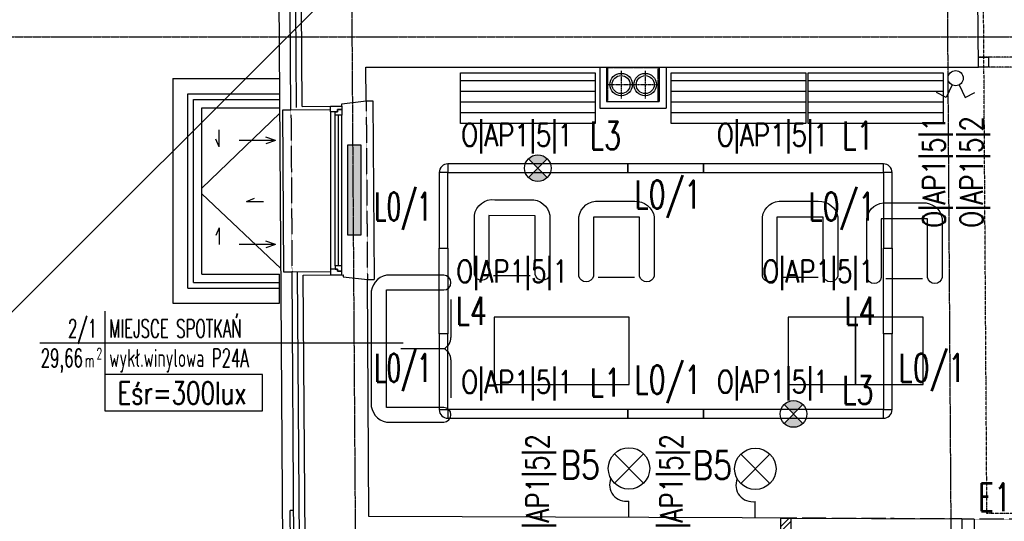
# Model space of a CAD drawing. Header units: inches. Extents: x -281236 to -70395, y 38777 to 102341.
# Tile 71 of 244: x -143032 to -142156, y 48555 to 49002. Entities that reach past the tile are written whole.
import ezdxf
from ezdxf.enums import TextEntityAlignment as Align

# ---------------------------------------------------------------- set-up
doc = ezdxf.new("R2010")
doc.units = ezdxf.units.IN
doc.header["$MEASUREMENT"] = 0
for name, pattern in [('CENTER', [2, 1.25, -0.25, 0.25, -0.25]), ('DASHDOT', [1, 0.5, -0.25, 0, -0.25]), ('DASHED2', [0.375, 0.25, -0.125]), ('DIVIDE', [31.75, 12.7, -6.35, 0, -6.35, 0, -6.35]), ('HIDDEN', [0.375, 0.25, -0.125])]:
    doc.linetypes.add(name, pattern=pattern)
doc.layers.get('0').update_dxf_attribs({"color": 101})
for name, color, linetype in [('Cieniutko', 8, 'Continuous'), ('cokół_widok', 255, 'Continuous'), ('Drz---drzwi', 5, 'Continuous'), ('E-80', 6, 'Continuous'), ('E-90', 6, 'Continuous'), ('E-OPIS-POM', 6, 'Continuous'), ('E35', 6, 'Continuous'), ('Ele-balustrada', 64, 'Continuous'), ('Ins-went-opis', 141, 'Continuous'), ('m-went-nawiew', 152, 'Continuous'), ('m-went-wywiew', 1, 'Continuous'), ('Okn---okna', 5, 'Continuous'), ('Os-osie glowne', 8, 'CENTER'), ('Sc-cegla pelna', 32, 'Continuous'), ('Sc-cegla pelna-hatch', 8, 'Continuous'), ('Sc-gazobeton', 45, 'Continuous'), ('Sc-gk', 120, 'Continuous'), ('Sc-izolacja term-obrys', 132, 'Continuous'), ('Sc-izolacja term-styropian', 151, 'STYROPIAN-KA'), ('Sc-kamien', 31, 'Continuous'), ('Sc-nad', 5, 'DASHED2'), ('Sc-nadproza kon', 5, 'DASHED2'), ('studzienki_widok', 52, 'Continuous'), ('Suf-widok', 8, 'Continuous'), ('W-idok', 9, 'Continuous'), ('W-otwor-strop', 126, 'Continuous'), ('Wym-wew', 8, 'Continuous'), ('Wyp-grzejniki', 56, 'Continuous'), ('Wyp-meble', 155, 'Continuous')]:
    doc.layers.add(name, color=color, linetype=linetype)
doc.layers.get('Wym-wew').off()
doc.styles.add('KA wymiar', font='romans.shx', dxfattribs={"width": 0.6})
doc.styles.add('ROMANS', font='romans', dxfattribs={"width": 0.85})
doc.linetypes.add('BATTING', pattern='A,0.0001,-0.1,[134,ltypeshp.shx,S=0.1,R=0,X=-0.1,Y=0],-0.2,[134,ltypeshp.shx,S=0.1,R=180,X=0.1,Y=0],-0.1', length=0.4001)
doc.linetypes.add('STYROPIAN-KA', pattern='A,0.0001,-0.1,[135,ltypeshp.shx,S=0.1,R=0,X=-0.1,Y=0],0,[135,ltypeshp.shx,S=0.1,R=180,X=0.1,Y=0],-0.1', length=0.2001)

# ---------------------------------------------------------------- blocks, each defined once
blk = doc.blocks.new('regal 45x120')
at = {"layer": 'Wyp-meble'}
for p, q in [((120, 38.1), (0, 38.1)), ((120, 28.575), (0, 28.575)), ((120, 19.05), (0, 19.05)), ((120, 9.525), (0, 9.525))]:
    blk.add_line(p, q, dxfattribs=at)
blk.add_lwpolyline([(0, 45), (120, 45), (120, 0), (0, 0)], close=True, dxfattribs=at)
blk = doc.blocks.new('fotel_podstawowy')
at = {"layer": 'Wyp-meble'}
blk.add_lwpolyline([(12.85, -0.22), (12.85, -52.66, -0.814277), (0, -52.66), (0, 0, -0.403655), (18.07, 13.93), (49.65, 13.93, -0.380123), (67.07, 0), (67.07, -52.66, -0.804356), (54, -52.66), (54, -0.31)], format="xyb", close=True, dxfattribs=at)
blk.add_lwpolyline([(17.04, -53.55), (49.55, -53.55)], dxfattribs=at)
blk = doc.blocks.new('podowojna kanapa')
at = {"layer": 'Wyp-meble'}
for p, q in [((57.43, -21.55), (57.43, -55.47)), ((57.43, -75.42), (57.43, -109.34))]:
    blk.add_line(p, q, dxfattribs=at)
blk.add_lwpolyline([(51.04, -130.89, 0.969502), (51.04, -117.72), (0, -117.72), (0, -13.17), (51.04, -13.17, 0.969502), (51.04, 0), (0, 0, 0.371033), (-13.56, -17.16), (-13.56, -113.73, 0.371033), (0, -130.89)], format="xyb", close=True, dxfattribs=at)
blk.add_lwpolyline([(51.44, -65.44), (12.76, -65.44)], dxfattribs=at)
for centre, start, end in [((46.02, -55.41), 298.40278, 359.70383), ((46.02, -75.48), 0.29617, 61.59722)]:
    blk.add_arc(centre, 11.41, start, end, dxfattribs=at)
blk = doc.blocks.new('pow')
for p, q in [((0, 0.523), (0, -0.523)), ((-1.075, 0), (1.78, 0))]:
    blk.add_line(p, q)
at = {"style": 'KA wymiar', "width": 0.6}
for s, height, p in [('2', 0.18, (-0.139, -0.27)), ('m', 0.21, (-0.333, -0.401))]:
    blk.add_text(s, height=height, dxfattribs=at).set_placement(p)
for tag, p in [('01', (-0.131, 0.084)), ('000.00', (-0.364, -0.401))]:
    blk.add_attdef(tag, text='', height=0.3, dxfattribs=at).set_placement(p, align=Align.RIGHT)
for tag, p in [('POMIESZCZENIE', (0.071, 0.084)), ('POSADZKA', (0.071, -0.401))]:
    blk.add_attdef(tag, p, '', height=0.3, dxfattribs=at)
blk = doc.blocks.new('E_WYPUSTL')
at = {"layer": 'E35'}
for p, q in [((0.2712, -0.1149), (0.501, 0.1149)), ((0.2712, 0.1149), (0.501, -0.1149)), ((0, 0), (0.1298, 0))]:
    blk.add_line(p, q, dxfattribs=at)
blk.add_circle((0.3861, 0), 0.1625, dxfattribs=at)
blk.add_arc((0.2579, 0.0218), 0.13, 67.68308, 189.66515, dxfattribs=at)
blk = doc.blocks.new('_DKGJHF')
at = {"ltscale": 7}
for p, q in [((-21.08, -77), (35.92, -77)), ((-5, -147.5), (-105, -147.5)), ((-5, -145.5), (-104.98, -145.5))]:
    blk.add_line(p, q, dxfattribs=at)
for points in [[(5, -7.5), (5, 0), (-5, 0), (-5, -7.5)], [(5, -155), (5, -147.5), (-5, -147.5), (-5, -155)]]:
    blk.add_lwpolyline(points, close=True, dxfattribs=at)
for points in [[(-45, -7.5), (-5, -7.5)], [(-5, -147.5), (-5, -7.5)]]:
    blk.add_lwpolyline(points, dxfattribs=at)
for centre, radius, start, end in [((-5, -7.5), 40, 180, 270), ((-5, -147.5), 100, 90, 180)]:
    blk.add_arc(centre, radius, start, end)
blk = doc.blocks.new('ramiak_okna')
at = {"layer": 'Okn---okna'}
for p, q in [((145, 10), (5, 10)), ((8, 6), (142, 6)), ((8, 3), (142, 3)), ((8, 0), (142, 0))]:
    blk.add_line(p, q, dxfattribs=at)
for points in [[(5, 10), (0, 10), (0, 0), (3, 0), (3, 4), (5, 4)], [(145, 10), (150, 10), (150, 0), (147, 0), (147, 4), (145, 4)], [(8, 6), (5, 6), (5, 4), (3, 4), (3, 0), (5, 0), (8, 0)], [(142, 6), (145, 6), (145, 4), (147, 4), (147, 0), (145, 0), (142, 0)]]:
    blk.add_lwpolyline(points, close=True, dxfattribs=at)
blk = doc.blocks.new('0630_STRZAŁKA')
at = {"ltscale": 0.5}
for points in [[(0, 0), (-3.03, -8.56)], [(0, 0), (0, -32.43)], [(0, 0), (3.03, -8.56)]]:
    blk.add_lwpolyline(points, dxfattribs=at)
blk = doc.blocks.new('W160')
at = {"layer": 'm-went-wywiew', "color": 254, "linetype": 'HIDDEN'}
for p, q in [((-141996.39, 41106.12), (-141996.39, 41081.57)), ((-142008.66, 41093.85), (-141984.11, 41093.85))]:
    blk.add_line(p, q, dxfattribs=at)
at = {"layer": 'm-went-wywiew', "color": 254}
blk.add_circle((-141996.39, 41093.85), 10, dxfattribs=at)
at = {"layer": 'm-went-wywiew'}
blk.add_circle((-141996.39, 41093.85), 8, dxfattribs=at)
blk = doc.blocks.new('N160')
at = {"layer": 'm-went-nawiew', "color": 254, "linetype": 'HIDDEN'}
for p, q in [((-141996.39, 41075.72), (-141996.39, 41051.17)), ((-142008.66, 41063.44), (-141984.11, 41063.44))]:
    blk.add_line(p, q, dxfattribs=at)
at = {"layer": 'm-went-nawiew', "color": 254}
blk.add_circle((-141996.39, 41063.44), 10, dxfattribs=at)
at = {"layer": 'm-went-nawiew'}
blk.add_circle((-141996.39, 41063.44), 8, dxfattribs=at)
blk = doc.blocks.new('studzienka_widok')
at = {"layer": 'Ele-balustrada'}
for p, q in [((13.5, -186.5), (13.5, -13.5)), ((13.5, -13.5), (95, -13.5)), ((18.5, -181.5), (18.5, -18.5)), ((18.5, -18.5), (95, -18.5)), ((18.5, -181.5), (95, -181.5)), ((13.5, -186.5), (95, -186.5))]:
    blk.add_line(p, q, dxfattribs=at)
at = {"layer": 'studzienki_widok'}
for p, q in [((0, 0), (0, -200)), ((0, 0), (95, 0)), ((95, 0), (95, -26)), ((26, -174), (26, -26)), ((26, -26), (95, -26)), ((26, -174), (95, -174)), ((95, -200), (95, -174)), ((0, -200), (26, -200)), ((0, -200), (95, -200))]:
    blk.add_line(p, q, dxfattribs=at)
blk = doc.blocks.new('_vxkdjhgkljhkgjhk')
for q in [(14, 6), (30.2, 0)]:
    blk.add_line((0, 0), q)
blk = doc.blocks.new('G_80')
at = {"layer": 'Wyp-grzejniki'}
h = blk.add_hatch(dxfattribs=at)
h.set_pattern_fill('DOTS', color=256, scale=0.5, angle=90, style=0)
h.set_pattern_definition([(90, (-37823.9399, -77504.90915), (-0.79375, 0.396875), [0, -0.79375])])
h.paths.add_polyline_path([(80, -12), (80, 0), (0, 0), (0, -12)])
blk.add_lwpolyline([(0, 0), (0, -12), (80, -12), (80, 0)], close=True, dxfattribs=at)

msp = doc.modelspace()

# ---------------------------------------------------------------- hatches: boundary and pattern name
at = {"layer": 'E35'}
h = msp.add_hatch(color=256, dxfattribs=at)
edge = h.paths.add_edge_path()
edge.add_arc((-142570.89, 48869.91), 11.88, 45, 135)
edge.add_line((-142579.29, 48878.31), (-142570.89, 48869.91))
edge.add_line((-142570.89, 48869.91), (-142562.49, 48878.31))
edge = h.paths.add_edge_path()
edge.add_arc((-142570.89, 48869.91), 11.88, -135, -45)
edge.add_line((-142562.49, 48861.5), (-142570.89, 48869.91))
edge.add_line((-142570.89, 48869.91), (-142579.29, 48861.5))
h = msp.add_hatch(color=256, dxfattribs=at)
edge = h.paths.add_edge_path()
edge.add_arc((-142343.39, 48651.03), 11.88, 45, 135)
edge.add_line((-142351.79, 48659.43), (-142343.39, 48651.03))
edge.add_line((-142343.39, 48651.03), (-142334.99, 48659.43))
edge = h.paths.add_edge_path()
edge.add_arc((-142343.39, 48651.03), 11.88, -135, -45)
edge.add_line((-142334.99, 48642.63), (-142343.39, 48651.03))
edge.add_line((-142343.39, 48651.03), (-142351.79, 48642.63))
at = {"layer": 'Sc-cegla pelna-hatch'}
h = msp.add_hatch(dxfattribs=at)
h.set_pattern_fill('ANSI32', color=256, scale=25, style=0)
h.paths.add_polyline_path([(-142345.51, 48558.27), (-142354.71, 48558.31), (-142354.71, 48531.28), (-142350.18, 48531.28), (-142350.18, 48531.28), (-142345.51, 48531.28)])
h.paths.add_polyline_path([(-142345.51, 48531.28), (-142348.85, 48531.28), (-142348.85, 48526.7), (-142345.51, 48526.7)])
h.paths.add_polyline_path([(-142348.85, 48531.28), (-142354.71, 48531.28), (-142354.71, 48526.7), (-142348.85, 48526.7)])
h.paths.add_polyline_path([(-142348.85, 48526.7), (-142354.71, 48526.7), (-142354.71, 48525.28), (-142354.71, 48498.25), (-142345.51, 48498.21), (-142345.51, 48525.28), (-142348.85, 48525.28)])
h.paths.add_polyline_path([(-142345.51, 48526.7), (-142348.85, 48526.7), (-142348.85, 48525.28), (-142345.51, 48525.28)], flags=17)

# ---------------------------------------------------------------- linework, layer by layer
at = {"layer": 'Cieniutko'}
for p, q in [((-142800.56, 48918.88), (-142869.76, 48852.14)), ((-142869.76, 48847.14), (-142799.63, 48780.43))]:
    msp.add_line(p, q, dxfattribs=at)
at = {"layer": 'cokół_widok'}
msp.add_line((-142811.01, 50483.69), (-142795.21, 48118.99), dxfattribs=at)
at = {"layer": 'Drz---drzwi'}
msp.add_lwpolyline([(-142178.88, 48968.7), (-142169.82, 48968.7), (-142169.82, 48959.7), (-142178.82, 48959.7)], dxfattribs=at)
at = {"layer": 'E35'}
for p, q in [((-141951.95, 49828.65), (-143055.34, 48725.27)), ((-142202.11, 48943.97), (-142207.63, 48932.93)), ((-142196.06, 48943.97), (-142190.54, 48932.93)), ((-142207.63, 48932.93), (-142216.17, 48937.2)), ((-142190.54, 48932.93), (-142182, 48937.2)), ((-142579.29, 48861.5), (-142562.49, 48878.31)), ((-142579.29, 48878.31), (-142562.49, 48861.5)), ((-142859.97, 48714.45), (-142690.58, 48714.45)), ((-142351.79, 48642.63), (-142334.99, 48659.43)), ((-142351.79, 48659.43), (-142334.99, 48642.63))]:
    msp.add_line(p, q, dxfattribs=at)
for points in [[(-142650.89, 48873.76), (-142650.89, 48866.06), (-142490.89, 48866.06), (-142490.89, 48873.76)], [(-142423.39, 48866.06), (-142423.39, 48873.76), (-142490.89, 48873.76), (-142490.89, 48866.06)], [(-142423.39, 48873.76), (-142423.39, 48866.06), (-142263.39, 48866.06), (-142263.39, 48873.76)], [(-142650.89, 48866.06), (-142658.59, 48866.06), (-142658.59, 48798.56), (-142650.89, 48798.56)], [(-142255.69, 48866.06), (-142263.39, 48866.06), (-142263.39, 48798.56), (-142255.69, 48798.56)], [(-142650.89, 48722.38), (-142658.59, 48722.38), (-142658.59, 48798.56), (-142650.89, 48798.56)], [(-142255.69, 48722.38), (-142263.39, 48722.38), (-142263.39, 48798.56), (-142255.69, 48798.56)], [(-142650.89, 48722.38), (-142658.59, 48722.38), (-142658.59, 48654.88), (-142650.89, 48654.88)], [(-142255.69, 48722.38), (-142263.39, 48722.38), (-142263.39, 48654.88), (-142255.69, 48654.88)], [(-142650.89, 48654.88), (-142650.89, 48647.18), (-142490.89, 48647.18), (-142490.89, 48654.88)], [(-142423.39, 48647.18), (-142423.39, 48654.88), (-142490.89, 48654.88), (-142490.89, 48647.18)], [(-142423.39, 48654.88), (-142423.39, 48647.18), (-142263.39, 48647.18), (-142263.39, 48654.88)]]:
    msp.add_lwpolyline(points, close=True, dxfattribs=at)
at = {"layer": 'E35', "linetype": 'Continuous', "ltscale": 0.3}
msp.add_lwpolyline([(-142956.07, 48653.93), (-142815.74, 48653.93), (-142815.74, 48686.21), (-142956.07, 48686.21)], close=True, dxfattribs=at)
at = {"layer": 'E35'}
for centre, radius in [((-142199.08, 48950), 6.75), ((-142570.89, 48869.91), 11.88), ((-142343.39, 48651.03), 11.88)]:
    msp.add_circle(centre, radius, dxfattribs=at)
for centre, start, end in [((-142650.89, 48866.06), 90, 180), ((-142263.39, 48866.06), 0, 90), ((-142650.89, 48654.88), 180, 270), ((-142263.39, 48654.88), 270, 0)]:
    msp.add_arc(centre, 7.7, start, end, dxfattribs=at)
at = {"layer": 'Os-osie glowne'}
for p, q in [((-142728.7, 47893.27), (-142756.04, 51985.69)), ((-142198.69, 47893.27), (-142226.03, 51985.69))]:
    msp.add_line(p, q, dxfattribs=at)
msp.add_lwpolyline([(-143318.47, 48986.7), (-138010.88, 48986.7)], dxfattribs=at)
at = {"layer": 'Sc-cegla pelna'}
for p, q in [((-142178.82, 48959.7), (-142179.41, 49048.7)), ((-142723.83, 48959.7), (-142376.9, 48959.7)), ((-142723.63, 48929.8), (-142723.83, 48959.7)), ((-142376.9, 48959.7), (-142178.82, 48959.7)), ((-142721.16, 48559.7), (-142722.56, 48770.64)), ((-142388.95, 48558.44), (-142721.16, 48559.7)), ((-142354.71, 48558.31), (-142388.95, 48558.44)), ((-142354.71, 48498.25), (-142354.71, 48558.31))]:
    msp.add_line(p, q, dxfattribs=at)
for points in [[(-142780.6, 48924.76), (-142782.39, 49192.76)], [(-142780.6, 48924.76), (-142745.28, 48925.04), (-142745.29, 48927.04), (-142723.63, 48929.8)], [(-142779.59, 48774.76), (-142744.06, 48775.05), (-142744.05, 48773.05), (-142722.56, 48770.64)], [(-142777.76, 48499.97), (-142779.59, 48774.76)]]:
    msp.add_lwpolyline(points, dxfattribs=at)
at = {"layer": 'Sc-gazobeton'}
for p, q in [((-142354.71, 48558.31), (-142345.51, 48558.27)), ((-142345.51, 48498.21), (-142345.51, 48558.27)), ((-142193.71, 48557.52), (-142182.51, 48557.46)), ((-142182.51, 48557.46), (-142182.51, 48497.55))]:
    msp.add_line(p, q, dxfattribs=at)
at = {"layer": 'Sc-gk'}
for p, q in [((-142515.8, 48959.7), (-142515.8, 48923.29)), ((-142509.8, 48959.7), (-142509.8, 48929.29)), ((-142462.8, 48959.7), (-142462.8, 48929.29)), ((-142456.8, 48959.7), (-142456.8, 48923.29)), ((-142509.8, 48929.29), (-142462.8, 48929.29)), ((-142515.8, 48923.29), (-142456.8, 48923.29))]:
    msp.add_line(p, q, dxfattribs=at)
at = {"layer": 'Sc-izolacja term-obrys'}
for p, q in [((-142789.61, 48777.68), (-142755.28, 48777.96)), ((-142787.72, 48495.01), (-142789.61, 48777.68))]:
    msp.add_line(p, q, dxfattribs=at)
msp.add_lwpolyline([(-142755.28, 48921.96), (-142790.57, 48921.68), (-142792.41, 49195.68), (-142758.66, 49195.95)], dxfattribs=at)
at = {"layer": 'Sc-izolacja term-styropian', "linetype": 'BATTING', "ltscale": 0.25}
for points in [[(-142785.6, 48923.8), (-142787.41, 49194.8)], [(-142782.74, 48496.99), (-142784.61, 48777.72)]]:
    msp.add_lwpolyline(points, dxfattribs=at)
at = {"layer": 'Sc-kamien'}
for p in [(-142790.7, 48492.01), (-142788.19, 48565.01)]:
    msp.add_line(p, (-142791.19, 48565.01), dxfattribs=at)
at = {"layer": 'Sc-nad'}
for points in [[(-141984.98, 48968.7), (-142178.88, 48968.7)], [(-141984.93, 48959.7), (-142178.82, 48959.7)]]:
    msp.add_lwpolyline(points, dxfattribs=at)
at = {"layer": 'Sc-nadproza kon', "linetype": 'DASHDOT', "ltscale": 0.5}
for p, q in [((-142723.63, 48929.8), (-142722.56, 48770.64)), ((-142790.57, 48921.68), (-142789.61, 48777.68))]:
    msp.add_line(p, q, dxfattribs=at)
msp.add_lwpolyline([(-142027.71, 48556.7), (-142354.71, 48558.31)], dxfattribs=at)
at = {"layer": 'Suf-widok', "linetype": 'DIVIDE', "ltscale": 0.02}
msp.add_lwpolyline([(-141995.73, 50821.7), (-141995.73, 48561.54), (-142171.26, 48562.41), (-142186.25, 50821.7)], dxfattribs=at)
at = {"layer": 'W-idok'}
msp.add_line((-142717.63, 48929.85), (-142716.56, 48770.68), dxfattribs=at)
for points in [[(-142723.63, 48929.8), (-142717.63, 48929.84)], [(-142790.57, 48921.68), (-142798.07, 48921.63), (-142797.11, 48777.63)], [(-142797.11, 48777.63), (-142789.61, 48777.68)], [(-142722.56, 48770.64), (-142716.56, 48770.68)]]:
    msp.add_lwpolyline(points, dxfattribs=at)
at = {"layer": 'W-idok', "linetype": 'Continuous'}
for points in [[(-142354.71, 48558.31), (-142193.71, 48557.52)], [(-142193.71, 48557.52), (-142193.71, 48497.59)]]:
    msp.add_lwpolyline(points, dxfattribs=at)
at = {"layer": 'W-otwor-strop', "linetype": 'DASHED2', "ltscale": 0.3}
msp.add_lwpolyline([(-142508.8, 48929.29), (-142463.8, 48929.29), (-142463.8, 48959.29), (-142508.8, 48959.29)], close=True, dxfattribs=at)
at = {"layer": 'Wyp-meble'}
for points in [[(-142609.71, 48677.28), (-142489.71, 48677.28), (-142489.71, 48737.28), (-142609.71, 48737.28)], [(-142348.12, 48677.28), (-142288.12, 48677.28), (-142288.12, 48737.28), (-142348.12, 48737.28)], [(-142288.12, 48677.28), (-142228.12, 48677.28), (-142228.12, 48737.28), (-142288.12, 48737.28)]]:
    msp.add_lwpolyline(points, close=True, dxfattribs=at)

# ---------------------------------------------------------------- block references
msp.add_blockref('studzienka_widok', (-142895.76, 48949.64))
at = {"layer": 'Cieniutko', "linetype": 'Continuous', "yscale": 0.5, "zscale": 0.5, "rotation": 90}
for p, xscale in [((-142854.49, 48888.85), 0.5), ((-142854.49, 48816.91), -0.5)]:
    msp.add_blockref('_vxkdjhgkljhkgjhk', p, dxfattribs=dict(at, xscale=xscale))
at = {"layer": 'Cieniutko', "linetype": 'Continuous', "xscale": 0.5, "yscale": 0.5, "zscale": 0.5}
msp.add_blockref('_vxkdjhgkljhkgjhk', (-142830.04, 48840.16), dxfattribs=at)
at = {"layer": 'Drz---drzwi', "rotation": 90}
msp.add_blockref('_DKGJHF', (-142182.51, 48526.75), dxfattribs=at)
at = {"layer": 'E-OPIS-POM', "xscale": 54, "yscale": 54, "zscale": 54}
msp.add_blockref('pow', (-142956.07, 48714.45), dxfattribs=at).add_auto_attribs({'000.00': '29,66', '01': '2/1', 'POMIESZCZENIE': 'MIEJSCE SPOTKAŃ', 'POSADZKA': 'wykł.winylowa P24A'})
at = {"layer": 'E35', "xscale": 113.4, "yscale": 113.4, "zscale": 113.3999999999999, "rotation": 90}
for p in [(-142489.77, 48558.79), (-142377.35, 48558.4)]:
    msp.add_blockref('E_WYPUSTL', p, dxfattribs=at)
at = {"layer": 'Ins-went-opis', "xscale": -1, "rotation": 270}
msp.add_blockref('0630_STRZAŁKA', (-142804.21, 48894.47), dxfattribs=at)
at = {"layer": 'Ins-went-opis', "rotation": 270}
msp.add_blockref('0630_STRZAŁKA', (-142804.21, 48801.97), dxfattribs=at)
at = {"layer": 'm-went-nawiew'}
msp.add_blockref('N160', (-478.92, 7880.85), dxfattribs=at)
at = {"layer": 'm-went-wywiew'}
msp.add_blockref('W160', (-500.42, 7850.45), dxfattribs=at)
at = {"layer": 'Okn---okna', "rotation": 90}
msp.add_blockref('ramiak_okna', (-142745.28, 48775.04), dxfattribs=at)
at = {"layer": 'Wym-wew', "rotation": 90}
msp.add_blockref('G_80', (-142740.1, 48810.43), dxfattribs=at)
at = {"layer": 'Wyp-meble'}
for name, p in [('regal 45x120', (-142639.8, 48909.7)), ('regal 45x120', (-142452.3, 48909.7)), ('regal 45x120', (-142330.3, 48909.7)), ('fotel_podstawowy', (-142627.3, 48827.9)), ('fotel_podstawowy', (-142534.34, 48826.51)), ('fotel_podstawowy', (-142371.07, 48826.51)), ('fotel_podstawowy', (-142278.12, 48825.12)), ('podowojna kanapa', (-142705.65, 48774.6))]:
    msp.add_blockref(name, p, dxfattribs=at)

# ---------------------------------------------------------------- texts
at = {"layer": 'E-80', "style": 'ROMANS', "width": 0.8}
for p in [(-142533.03, 48605.69), (-142415.5, 48605.52)]:
    msp.add_text('B5', height=25, dxfattribs=at).set_placement(p, align=Align.MIDDLE)
at = {"layer": 'E-90', "style": 'ROMANS'}
for s, rotation, width, p in [('O|AP1|5|1', 0, 0.8, (-142589.39, 48898.14)), ('O|AP1|5|1', 0, 0.8, (-142361.89, 48898.14)), ('O|AP1|5|1', 90, 0.8, (-142216.9, 48866.53)), ('O|AP1|5|2', 90, 0.8, (-142183.5, 48866.53)), ('O|AP1|5|1', 0, 0.8, (-142593.72, 48776.6)), ('O|AP1|5|1', 360, 0.8, (-142321.44, 48776.6)), ('O|AP1|5|1', 0, 0.8, (-142589.39, 48678.18)), ('O|AP1|5|1', 0, 0.8, (-142361.89, 48678.32)), ('Eśr=300lux', 360, 0.75, (-142887.41, 48669.78)), ('O|AP1|5|2', 90, 0.8, (-142569.78, 48583.52)), ('O|AP1|5|2', 90, 0.8, (-142450.61, 48583.52))]:
    msp.add_text(s, height=20, rotation=rotation, dxfattribs=dict(at, width=width)).set_placement(p, align=Align.MIDDLE)
at = {"layer": 'E35', "style": 'ROMANS'}
for s, width, p in [('L3', 0.7, (-142510.75, 48898.96)), ('L1', 0.7, (-142286.15, 48898.96)), ('L0/1', 0.7, (-142455.36, 48844.71)), ('L0/1', 0.6, (-142690.93, 48834.09)), ('L0/1', 0.7, (-142300.44, 48834.09)), ('L4', 0.7, (-142630.08, 48742.82)), ('L4', 0.7, (-142284.19, 48742.82)), ('L0/1', 0.6, (-142690.93, 48690.41)), ('L0/1', 0.7, (-142220.33, 48690.41)), ('L0/1', 0.7, (-142455.36, 48679.8)), ('L1', 0.7, (-142510.75, 48679)), ('L3', 0.7, (-142286.15, 48672.35)), ('E11', 0.7, (-142157.09, 48577.05))]:
    msp.add_text(s, height=25, dxfattribs=dict(at, width=width)).set_placement(p, align=Align.MIDDLE)

doc.saveas('drawing.dxf')
